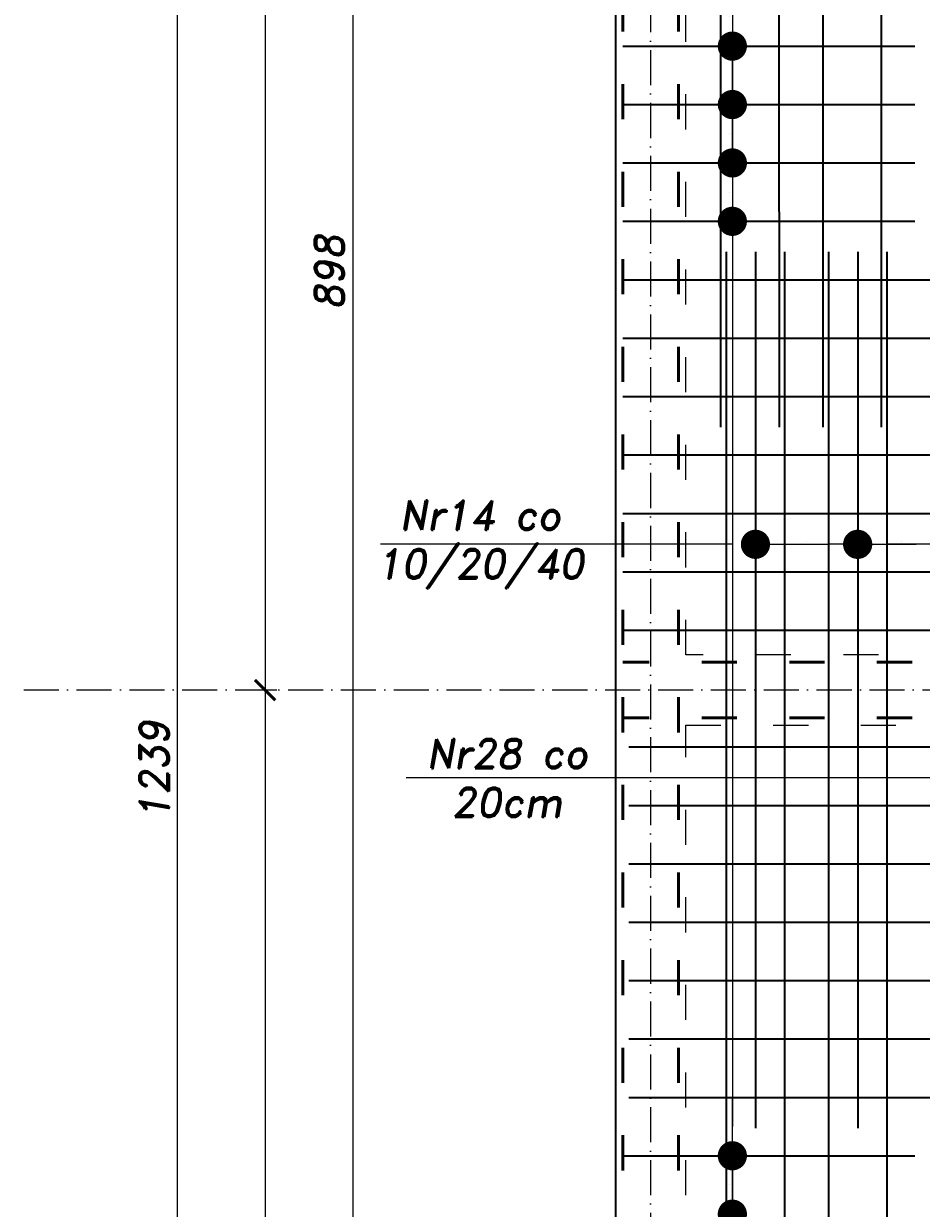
# Model space of a CAD drawing. Header units: millimetres. Extents: x 300938 to 312016, y 11971 to 20881.
# Tile 77 of 239: x 308774 to 309081, y 14522 to 14927. Entities that reach past the tile are written whole.
import ezdxf

# ---------------------------------------------------------------- set-up
doc = ezdxf.new("R2010")
doc.units = ezdxf.units.MM
doc.linetypes.add('ACAD_ISO03W100', pattern=[30, 12, -18])
doc.linetypes.add('ACAD_ISO10W100', pattern=[18, 12, -3, 0, -3])
for name, color, linetype, lineweight in [('konstrukcja', 3, 'Continuous', 35), ('konstrukcja wymiary', 1, 'Continuous', 13), ('opisy', 2, 'Continuous', 18), ('osie', 5, 'ACAD_ISO10W100', 13), ('zbrojenie', 4, 'Continuous', 50), ('zbrojenie płyty', 141, 'Continuous', 35)]:
    doc.layers.add(name, color=color, linetype=linetype, lineweight=lineweight)
doc.layers.add('przerywane', color=6, linetype='ACAD_ISO03W100')
doc.styles.add('KONSTRUKCJA', font='romand.shx', dxfattribs={"oblique": 10})
doc.styles.get("Standard").update_dxf_attribs({"font": 'romand.shx', "oblique": 10})
doc.dimstyles.new('150', dxfattribs={"dimtxt": 10, "dimasz": 7, "dimexe": 1.25, "dimexo": 0.625, "dimgap": 3, "dimtad": 1, "dimdec": 0, "dimrnd": 0.5, "dimtxsty": 'KONSTRUKCJA', "dimblk": 'ARCHTICK', "dimcen": 2.5, "dimadec": 0, "dimazin": 0, "dimtfac": 1, "dimtdec": 0, "dimtix": 1, "dimtmove": 0, "dimatfit": 3, "dimfxl": 4, "dimfxlon": 1, "dimarcsym": 0})
doc.dimstyles.new('kropki', dxfattribs={"dimtxt": 0.001, "dimasz": 10, "dimexe": 1.25, "dimexo": 0.625, "dimgap": 1, "dimtad": 1, "dimtxsty": 'Standard', "dimblk": 'DOT', "dimcen": 2.5, "dimadec": 0, "dimazin": 0, "dimtfac": 1, "dimtmove": 0, "dimatfit": 3, "dimfxl": 1, "dimfxlon": 1, "dimarcsym": 0})

# ---------------------------------------------------------------- blocks, each defined once
blk = doc.blocks.new('_ArchTick')
at = {"color": 0, "linetype": 'ByBlock', "lineweight": 13, "const_width": 0.15}
blk.add_lwpolyline([(-0.5, -0.5), (0.5, 0.5)], dxfattribs=at)
blk = doc.blocks.new('*D2116')
at = {"layer": 'Defpoints', "color": 0, "transparency": 16777216}
for p in [(308976.63, 15291.22), (308886.63, 14393.22), (309000.63, 14393.22)]:
    blk.add_point(p, dxfattribs=at)
at = {"layer": 'konstrukcja wymiary', "color": 0, "lineweight": -2, "transparency": 16777216}
for p, q in [((308890.63, 15291.22), (308885.38, 15291.22)), ((308886.63, 15291.22), (308886.63, 14393.22)), ((308890.63, 14393.22), (308885.38, 14393.22))]:
    blk.add_line(p, q, dxfattribs=at)
at = {"layer": 'konstrukcja wymiary', "color": 0, "lineweight": -2, "transparency": 16777216, "xscale": 7, "yscale": 7, "zscale": 7}
for p, rotation in [((308886.63, 15291.22), 90), ((308886.63, 14393.22), 270)]:
    blk.add_blockref('_ArchTick', p, dxfattribs=dict(at, rotation=rotation))
at = {"layer": 'konstrukcja wymiary', "color": 0, "transparency": 16777216, "insert": (308878.63, 14842.22), "char_height": 10, "attachment_point": 5, "rotation": 90, "style": 'KONSTRUKCJA'}
blk.add_mtext('898', dxfattribs=at)
blk = doc.blocks.new('*D2119')
at = {"layer": 'Defpoints', "color": 0, "transparency": 16777216}
for p in [(308976.63, 15279.22), (308856.63, 14699.22), (308976.63, 14699.22)]:
    blk.add_point(p, dxfattribs=at)
at = {"layer": 'konstrukcja wymiary', "color": 0, "lineweight": -2, "transparency": 16777216}
for p, q in [((308860.63, 15279.22), (308855.38, 15279.22)), ((308856.63, 15279.22), (308856.63, 14699.22)), ((308860.63, 14699.22), (308855.38, 14699.22))]:
    blk.add_line(p, q, dxfattribs=at)
at = {"layer": 'konstrukcja wymiary', "color": 0, "lineweight": -2, "transparency": 16777216, "xscale": 7, "yscale": 7, "zscale": 7}
for p, rotation in [((308856.63, 15279.22), 90), ((308856.63, 14699.22), 270)]:
    blk.add_blockref('_ArchTick', p, dxfattribs=dict(at, rotation=rotation))
at = {"layer": 'konstrukcja wymiary', "color": 0, "transparency": 16777216, "insert": (308848.63, 14989.22), "char_height": 10, "attachment_point": 5, "rotation": 90, "style": 'KONSTRUKCJA'}
blk.add_mtext('580', dxfattribs=at)
blk = doc.blocks.new('*D2120')
at = {"layer": 'Defpoints', "color": 0, "transparency": 16777216}
for p in [(308976.63, 14699.22), (308856.63, 14124.22), (308976.63, 14124.22)]:
    blk.add_point(p, dxfattribs=at)
at = {"layer": 'konstrukcja wymiary', "color": 0, "lineweight": -2, "transparency": 16777216}
for p, q in [((308860.63, 14699.22), (308855.38, 14699.22)), ((308856.63, 14699.22), (308856.63, 14124.22)), ((308860.63, 14124.22), (308855.38, 14124.22))]:
    blk.add_line(p, q, dxfattribs=at)
at = {"layer": 'konstrukcja wymiary', "color": 0, "lineweight": -2, "transparency": 16777216, "xscale": 7, "yscale": 7, "zscale": 7}
for p, rotation in [((308856.63, 14699.22), 90), ((308856.63, 14124.22), 270)]:
    blk.add_blockref('_ArchTick', p, dxfattribs=dict(at, rotation=rotation))
at = {"layer": 'konstrukcja wymiary', "color": 0, "transparency": 16777216, "insert": (308848.63, 14411.72), "char_height": 10, "attachment_point": 5, "rotation": 90, "style": 'KONSTRUKCJA'}
blk.add_mtext('575', dxfattribs=at)
blk = doc.blocks.new('*D2122')
at = {"layer": 'Defpoints', "color": 0, "transparency": 16777216}
for p in [(308826.63, 15291.22), (308976.63, 15291.22), (308976.63, 14052.22)]:
    blk.add_point(p, dxfattribs=at)
at = {"layer": 'konstrukcja wymiary', "color": 0, "lineweight": -2, "transparency": 16777216}
for p, q in [((308830.63, 15291.22), (308825.38, 15291.22)), ((308826.63, 14052.22), (308826.63, 15291.22)), ((308830.63, 14052.22), (308825.38, 14052.22))]:
    blk.add_line(p, q, dxfattribs=at)
at = {"layer": 'konstrukcja wymiary', "color": 0, "lineweight": -2, "transparency": 16777216, "xscale": 7, "yscale": 7, "zscale": 7}
for p, rotation in [((308826.63, 15291.22), 90), ((308826.63, 14052.22), 270)]:
    blk.add_blockref('_ArchTick', p, dxfattribs=dict(at, rotation=rotation))
at = {"layer": 'konstrukcja wymiary', "color": 0, "transparency": 16777216, "insert": (308818.63, 14671.72), "char_height": 10, "attachment_point": 5, "rotation": 90, "style": 'KONSTRUKCJA'}
blk.add_mtext('1239', dxfattribs=at)
blk = doc.blocks.new('*D2123')
at = {"layer": 'Defpoints', "color": 0, "transparency": 16777216}
for p in [(309000.63, 15501.22), (308976.63, 15291.22), (309000.63, 14353.22)]:
    blk.add_point(p, dxfattribs=at)
at = {"layer": 'konstrukcja wymiary', "color": 0, "lineweight": -2, "transparency": 16777216}
for p, q in [((308976.63, 15501.22), (308969.63, 15501.22)), ((308976.63, 15497.22), (308976.63, 15502.47)), ((308976.63, 15501.22), (309000.63, 15501.22)), ((309000.63, 15497.22), (309000.63, 15502.47)), ((309000.63, 15501.22), (309007.63, 15501.22))]:
    blk.add_line(p, q, dxfattribs=at)
at = {"layer": 'konstrukcja wymiary', "color": 0, "lineweight": -2, "transparency": 16777216, "xscale": 7, "yscale": 7, "zscale": 7}
blk.add_blockref('_ArchTick', (308976.63, 15501.22), dxfattribs=at)
at = {"layer": 'konstrukcja wymiary', "color": 0, "lineweight": -2, "transparency": 16777216, "xscale": 7, "yscale": 7, "zscale": 7, "rotation": 180}
blk.add_blockref('_ArchTick', (309000.63, 15501.22), dxfattribs=at)
at = {"layer": 'konstrukcja wymiary', "color": 0, "transparency": 16777216, "insert": (308988.63, 15509.22), "char_height": 10, "attachment_point": 5, "style": 'KONSTRUKCJA'}
blk.add_mtext('24', dxfattribs=at)
blk = doc.blocks.new('*D2124')
at = {"layer": 'Defpoints', "color": 0, "transparency": 16777216}
for p in [(309164.63, 15501.22), (309164.63, 14393.22), (309000.63, 14353.22)]:
    blk.add_point(p, dxfattribs=at)
at = {"layer": 'konstrukcja wymiary', "color": 0, "lineweight": -2, "transparency": 16777216}
for p, q in [((309000.63, 15497.22), (309000.63, 15502.47)), ((309000.63, 15501.22), (309164.63, 15501.22)), ((309164.63, 15497.22), (309164.63, 15502.47))]:
    blk.add_line(p, q, dxfattribs=at)
at = {"layer": 'konstrukcja wymiary', "color": 0, "lineweight": -2, "transparency": 16777216, "xscale": 7, "yscale": 7, "zscale": 7, "rotation": 180}
blk.add_blockref('_ArchTick', (309000.63, 15501.22), dxfattribs=at)
at = {"layer": 'konstrukcja wymiary', "color": 0, "lineweight": -2, "transparency": 16777216, "xscale": 7, "yscale": 7, "zscale": 7}
blk.add_blockref('_ArchTick', (309164.63, 15501.22), dxfattribs=at)
at = {"layer": 'konstrukcja wymiary', "color": 0, "transparency": 16777216, "insert": (309082.63, 15509.22), "char_height": 10, "attachment_point": 5, "style": 'KONSTRUKCJA'}
blk.add_mtext('164', dxfattribs=at)
blk = doc.blocks.new('_Dot')
at = {"color": 0, "linetype": 'ByBlock', "lineweight": -2}
blk.add_line((-0.5, 0), (-1, 0), dxfattribs=at)
at = {"color": 0, "linetype": 'ByBlock', "const_width": 0.5}
blk.add_lwpolyline([(-0.25, 0, 1), (0.25, 0, 1)], format="xyb", close=True, dxfattribs=at)
blk = doc.blocks.new('*D2563')
at = {"layer": 'Defpoints', "color": 0, "transparency": 16777216}
for p in [(309032.57, 14959.72), (309016.61, 14939.72), (309032.57, 14939.72)]:
    blk.add_point(p, dxfattribs=at)
at = {"layer": 'konstrukcja wymiary', "color": 0, "lineweight": -2, "transparency": 16777216}
for p, q in [((309016.61, 14969.72), (309016.61, 14979.72)), ((309017.61, 14959.72), (309015.36, 14959.72)), ((309016.61, 14959.72), (309016.61, 14939.72)), ((309017.61, 14939.72), (309015.36, 14939.72)), ((309016.61, 14929.72), (309016.61, 14919.72))]:
    blk.add_line(p, q, dxfattribs=at)
at = {"layer": 'konstrukcja wymiary', "color": 0, "lineweight": -2, "transparency": 16777216, "xscale": 10, "yscale": 10, "zscale": 10}
for p, rotation in [((309016.61, 14959.72), 270), ((309016.61, 14939.72), 90)]:
    blk.add_blockref('_Dot', p, dxfattribs=dict(at, rotation=rotation))
at = {"layer": 'konstrukcja wymiary', "color": 0, "transparency": 16777216, "insert": (309015.61, 14949.72), "char_height": 0.001, "attachment_point": 5, "rotation": 90}
blk.add_mtext('20', dxfattribs=at)
blk = doc.blocks.new('*D2564')
at = {"layer": 'Defpoints', "color": 0, "transparency": 16777216}
for p in [(309032.57, 14939.72), (309016.61, 14919.72), (309032.58, 14919.72)]:
    blk.add_point(p, dxfattribs=at)
at = {"layer": 'konstrukcja wymiary', "color": 0, "lineweight": -2, "transparency": 16777216}
for p, q in [((309016.61, 14949.72), (309016.61, 14959.72)), ((309017.61, 14939.72), (309015.36, 14939.72)), ((309016.61, 14939.72), (309016.61, 14919.72)), ((309017.61, 14919.72), (309015.36, 14919.72)), ((309016.61, 14909.72), (309016.61, 14899.72))]:
    blk.add_line(p, q, dxfattribs=at)
at = {"layer": 'konstrukcja wymiary', "color": 0, "lineweight": -2, "transparency": 16777216, "xscale": 10, "yscale": 10, "zscale": 10}
for p, rotation in [((309016.61, 14939.72), 270), ((309016.61, 14919.72), 90)]:
    blk.add_blockref('_Dot', p, dxfattribs=dict(at, rotation=rotation))
at = {"layer": 'konstrukcja wymiary', "color": 0, "transparency": 16777216, "insert": (309015.61, 14929.72), "char_height": 0.001, "attachment_point": 5, "rotation": 90}
blk.add_mtext('20', dxfattribs=at)
blk = doc.blocks.new('*D2565')
at = {"layer": 'Defpoints', "color": 0, "transparency": 16777216}
for p in [(309016.62, 14899.72), (309032.58, 14899.72), (309032.58, 14879.72)]:
    blk.add_point(p, dxfattribs=at)
at = {"layer": 'konstrukcja wymiary', "color": 0, "lineweight": -2, "transparency": 16777216}
for p, q in [((309016.62, 14909.72), (309016.62, 14919.72)), ((309017.62, 14899.72), (309015.37, 14899.72)), ((309016.62, 14879.72), (309016.62, 14899.72)), ((309017.62, 14879.72), (309015.37, 14879.72)), ((309016.62, 14869.72), (309016.62, 14859.72))]:
    blk.add_line(p, q, dxfattribs=at)
at = {"layer": 'konstrukcja wymiary', "color": 0, "lineweight": -2, "transparency": 16777216, "xscale": 10, "yscale": 10, "zscale": 10}
for p, rotation in [((309016.62, 14899.72), 270), ((309016.62, 14879.72), 90)]:
    blk.add_blockref('_Dot', p, dxfattribs=dict(at, rotation=rotation))
at = {"layer": 'konstrukcja wymiary', "color": 0, "transparency": 16777216, "insert": (309015.62, 14889.72), "char_height": 0.001, "attachment_point": 5, "rotation": 90}
blk.add_mtext('20', dxfattribs=at)
blk = doc.blocks.new('*D2566')
at = {"layer": 'Defpoints', "color": 0, "transparency": 16777216}
for p in [(309032.58, 14899.72), (309016.61, 14879.72), (309029.13, 14879.72)]:
    blk.add_point(p, dxfattribs=at)
at = {"layer": 'konstrukcja wymiary', "color": 0, "lineweight": -2, "transparency": 16777216}
for p, q in [((309016.61, 14909.72), (309016.61, 14919.72)), ((309017.61, 14899.72), (309015.36, 14899.72)), ((309016.61, 14899.72), (309016.61, 14879.72)), ((309017.61, 14879.72), (309015.36, 14879.72)), ((309016.61, 14869.72), (309016.61, 14859.72))]:
    blk.add_line(p, q, dxfattribs=at)
at = {"layer": 'konstrukcja wymiary', "color": 0, "lineweight": -2, "transparency": 16777216, "xscale": 10, "yscale": 10, "zscale": 10}
for p, rotation in [((309016.61, 14899.72), 270), ((309016.61, 14879.72), 90)]:
    blk.add_blockref('_Dot', p, dxfattribs=dict(at, rotation=rotation))
at = {"layer": 'konstrukcja wymiary', "color": 0, "transparency": 16777216, "insert": (309015.61, 14889.72), "char_height": 0.001, "attachment_point": 5, "rotation": 90}
blk.add_mtext('20', dxfattribs=at)
blk = doc.blocks.new('*D2567')
at = {"layer": 'Defpoints', "color": 0, "transparency": 16777216}
for p in [(309029.13, 14879.72), (309016.61, 14859.72), (309032.58, 14859.72)]:
    blk.add_point(p, dxfattribs=at)
at = {"layer": 'konstrukcja wymiary', "color": 0, "lineweight": -2, "transparency": 16777216}
for p, q in [((309016.61, 14889.72), (309016.61, 14899.72)), ((309017.61, 14879.72), (309015.36, 14879.72)), ((309016.61, 14879.72), (309016.61, 14859.72)), ((309017.61, 14859.72), (309015.36, 14859.72)), ((309016.61, 14849.72), (309016.61, 14839.72))]:
    blk.add_line(p, q, dxfattribs=at)
at = {"layer": 'konstrukcja wymiary', "color": 0, "lineweight": -2, "transparency": 16777216, "xscale": 10, "yscale": 10, "zscale": 10}
for p, rotation in [((309016.61, 14879.72), 270), ((309016.61, 14859.72), 90)]:
    blk.add_blockref('_Dot', p, dxfattribs=dict(at, rotation=rotation))
at = {"layer": 'konstrukcja wymiary', "color": 0, "transparency": 16777216, "insert": (309015.61, 14869.72), "char_height": 0.001, "attachment_point": 5, "rotation": 90}
blk.add_mtext('20', dxfattribs=at)
blk = doc.blocks.new('*D2568')
at = {"layer": 'Defpoints', "color": 0, "transparency": 16777216}
for p in [(309032.58, 14859.72), (309016.61, 14539.72), (309034.52, 14539.72)]:
    blk.add_point(p, dxfattribs=at)
at = {"layer": 'konstrukcja wymiary', "color": 0, "lineweight": -2, "transparency": 16777216}
for p, q in [((309017.61, 14859.72), (309015.36, 14859.72)), ((309016.61, 14849.72), (309016.61, 14549.72)), ((309017.61, 14539.72), (309015.36, 14539.72))]:
    blk.add_line(p, q, dxfattribs=at)
at = {"layer": 'konstrukcja wymiary', "color": 0, "lineweight": -2, "transparency": 16777216, "xscale": 10, "yscale": 10, "zscale": 10}
for p, rotation in [((309016.61, 14859.72), 90), ((309016.61, 14539.72), 270)]:
    blk.add_blockref('_Dot', p, dxfattribs=dict(at, rotation=rotation))
at = {"layer": 'konstrukcja wymiary', "color": 0, "transparency": 16777216, "insert": (309015.61, 14699.72), "char_height": 0.001, "attachment_point": 5, "rotation": 90}
blk.add_mtext('320', dxfattribs=at)
blk = doc.blocks.new('*D2569')
at = {"layer": 'Defpoints', "color": 0, "transparency": 16777216}
for p in [(309034.52, 14539.72), (309016.61, 14519.72), (309034.52, 14519.72)]:
    blk.add_point(p, dxfattribs=at)
at = {"layer": 'konstrukcja wymiary', "color": 0, "lineweight": -2, "transparency": 16777216}
for p, q in [((309016.61, 14549.72), (309016.61, 14559.72)), ((309017.61, 14539.72), (309015.36, 14539.72)), ((309016.61, 14539.72), (309016.61, 14519.72)), ((309017.61, 14519.72), (309015.36, 14519.72)), ((309016.61, 14509.72), (309016.61, 14499.72))]:
    blk.add_line(p, q, dxfattribs=at)
at = {"layer": 'konstrukcja wymiary', "color": 0, "lineweight": -2, "transparency": 16777216, "xscale": 10, "yscale": 10, "zscale": 10}
for p, rotation in [((309016.61, 14539.72), 270), ((309016.61, 14519.72), 90)]:
    blk.add_blockref('_Dot', p, dxfattribs=dict(at, rotation=rotation))
at = {"layer": 'konstrukcja wymiary', "color": 0, "transparency": 16777216, "insert": (309015.61, 14529.72), "char_height": 0.001, "attachment_point": 5, "rotation": 90}
blk.add_mtext('20', dxfattribs=at)
blk = doc.blocks.new('*D2570')
at = {"layer": 'Defpoints', "color": 0, "transparency": 16777216}
for p in [(309034.52, 14519.72), (309016.61, 14499.72), (309034.52, 14499.72)]:
    blk.add_point(p, dxfattribs=at)
at = {"layer": 'konstrukcja wymiary', "color": 0, "lineweight": -2, "transparency": 16777216}
for p, q in [((309016.61, 14529.72), (309016.61, 14539.72)), ((309017.61, 14519.72), (309015.36, 14519.72)), ((309016.61, 14519.72), (309016.61, 14499.72)), ((309017.61, 14499.72), (309015.36, 14499.72)), ((309016.61, 14489.72), (309016.61, 14479.72))]:
    blk.add_line(p, q, dxfattribs=at)
at = {"layer": 'konstrukcja wymiary', "color": 0, "lineweight": -2, "transparency": 16777216, "xscale": 10, "yscale": 10, "zscale": 10}
for p, rotation in [((309016.61, 14519.72), 270), ((309016.61, 14499.72), 90)]:
    blk.add_blockref('_Dot', p, dxfattribs=dict(at, rotation=rotation))
at = {"layer": 'konstrukcja wymiary', "color": 0, "transparency": 16777216, "insert": (309015.61, 14509.72), "char_height": 0.001, "attachment_point": 5, "rotation": 90}
blk.add_mtext('20', dxfattribs=at)
blk = doc.blocks.new('*D2660')
at = {"layer": 'Defpoints', "color": 0, "transparency": 16777216}
for p in [(309059.52, 14749.11), (309024.52, 14739.72), (309059.52, 14739.72)]:
    blk.add_point(p, dxfattribs=at)
at = {"layer": 'konstrukcja wymiary', "color": 0, "lineweight": -2, "transparency": 16777216}
for p, q in [((309024.52, 14748.11), (309024.52, 14750.36)), ((309034.52, 14749.11), (309049.52, 14749.11)), ((309059.52, 14748.11), (309059.52, 14750.36))]:
    blk.add_line(p, q, dxfattribs=at)
at = {"layer": 'konstrukcja wymiary', "color": 0, "lineweight": -2, "transparency": 16777216, "xscale": 10, "yscale": 10, "zscale": 10, "rotation": 180}
blk.add_blockref('_Dot', (309024.52, 14749.11), dxfattribs=at)
at = {"layer": 'konstrukcja wymiary', "color": 0, "lineweight": -2, "transparency": 16777216, "xscale": 10, "yscale": 10, "zscale": 10}
blk.add_blockref('_Dot', (309059.52, 14749.11), dxfattribs=at)
at = {"layer": 'konstrukcja wymiary', "color": 0, "transparency": 16777216, "insert": (309042.02, 14750.11), "char_height": 0.001, "attachment_point": 5}
blk.add_mtext('35', dxfattribs=at)
blk = doc.blocks.new('*D2661')
at = {"layer": 'Defpoints', "color": 0, "transparency": 16777216}
for p in [(309089.52, 14749.11), (309059.52, 14739.72), (309089.52, 14739.72)]:
    blk.add_point(p, dxfattribs=at)
at = {"layer": 'konstrukcja wymiary', "color": 0, "lineweight": -2, "transparency": 16777216}
for p, q in [((309059.52, 14748.11), (309059.52, 14750.36)), ((309069.52, 14749.11), (309079.52, 14749.11)), ((309089.52, 14748.11), (309089.52, 14750.36))]:
    blk.add_line(p, q, dxfattribs=at)
at = {"layer": 'konstrukcja wymiary', "color": 0, "lineweight": -2, "transparency": 16777216, "xscale": 10, "yscale": 10, "zscale": 10, "rotation": 180}
blk.add_blockref('_Dot', (309059.52, 14749.11), dxfattribs=at)
at = {"layer": 'konstrukcja wymiary', "color": 0, "lineweight": -2, "transparency": 16777216, "xscale": 10, "yscale": 10, "zscale": 10}
blk.add_blockref('_Dot', (309089.52, 14749.11), dxfattribs=at)
at = {"layer": 'konstrukcja wymiary', "color": 0, "transparency": 16777216, "insert": (309074.52, 14750.11), "char_height": 0.001, "attachment_point": 5}
blk.add_mtext('30', dxfattribs=at)
blk = doc.blocks.new('*D2662')
at = {"layer": 'Defpoints', "color": 0, "transparency": 16777216}
for p in [(309099.52, 14749.11), (309089.52, 14739.72), (309099.52, 14739.72)]:
    blk.add_point(p, dxfattribs=at)
at = {"layer": 'konstrukcja wymiary', "color": 0, "lineweight": -2, "transparency": 16777216}
for p, q in [((309079.52, 14749.11), (309069.52, 14749.11)), ((309089.52, 14748.11), (309089.52, 14750.36)), ((309089.52, 14749.11), (309099.52, 14749.11)), ((309099.52, 14748.11), (309099.52, 14750.36)), ((309109.52, 14749.11), (309119.52, 14749.11))]:
    blk.add_line(p, q, dxfattribs=at)
at = {"layer": 'konstrukcja wymiary', "color": 0, "lineweight": -2, "transparency": 16777216, "xscale": 10, "yscale": 10, "zscale": 10}
blk.add_blockref('_Dot', (309089.52, 14749.11), dxfattribs=at)
at = {"layer": 'konstrukcja wymiary', "color": 0, "lineweight": -2, "transparency": 16777216, "xscale": 10, "yscale": 10, "zscale": 10, "rotation": 180}
blk.add_blockref('_Dot', (309099.52, 14749.11), dxfattribs=at)
at = {"layer": 'konstrukcja wymiary', "color": 0, "transparency": 16777216, "insert": (309094.52, 14750.11), "char_height": 0.001, "attachment_point": 5}
blk.add_mtext('10', dxfattribs=at)
blk = doc.blocks.new('*D2663')
at = {"layer": 'Defpoints', "color": 0, "transparency": 16777216}
for p in [(309109.52, 14749.11), (309099.52, 14739.72), (309109.52, 14739.72)]:
    blk.add_point(p, dxfattribs=at)
at = {"layer": 'konstrukcja wymiary', "color": 0, "lineweight": -2, "transparency": 16777216}
for p, q in [((309089.52, 14749.11), (309079.52, 14749.11)), ((309099.52, 14748.11), (309099.52, 14750.36)), ((309099.52, 14749.11), (309109.52, 14749.11)), ((309109.52, 14748.11), (309109.52, 14750.36)), ((309119.52, 14749.11), (309129.52, 14749.11))]:
    blk.add_line(p, q, dxfattribs=at)
at = {"layer": 'konstrukcja wymiary', "color": 0, "lineweight": -2, "transparency": 16777216, "xscale": 10, "yscale": 10, "zscale": 10}
blk.add_blockref('_Dot', (309099.52, 14749.11), dxfattribs=at)
at = {"layer": 'konstrukcja wymiary', "color": 0, "lineweight": -2, "transparency": 16777216, "xscale": 10, "yscale": 10, "zscale": 10, "rotation": 180}
blk.add_blockref('_Dot', (309109.52, 14749.11), dxfattribs=at)
at = {"layer": 'konstrukcja wymiary', "color": 0, "transparency": 16777216, "insert": (309104.52, 14750.11), "char_height": 0.001, "attachment_point": 5}
blk.add_mtext('10', dxfattribs=at)

msp = doc.modelspace()

# ---------------------------------------------------------------- linework, layer by layer
at = {"layer": 'konstrukcja'}
msp.add_line((308976.631, 15291.224), (308976.631, 14052.224), dxfattribs=at)
at = {"layer": 'konstrukcja wymiary'}
for p, q in [((309016.663, 14749.109), (308896.119, 14749.109)), ((309617.189, 14669.088), (308904.911, 14669.088))]:
    msp.add_line(p, q, dxfattribs=at)
at = {"layer": 'osie'}
for p, q in [((308988.631, 15606.148), (308988.631, 13976.332)), ((308773.963, 14699.224), (310778.683, 14699.224))]:
    msp.add_line(p, q, dxfattribs=at)
at = {"layer": 'przerywane'}
for p, q in [((309000.631, 14711.224), (309000.631, 15267.224)), ((309396.631, 14711.224), (309000.631, 14711.224)), ((309000.631, 14076.224), (309000.631, 14687.224)), ((309000.631, 14687.224), (309596.631, 14687.224))]:
    msp.add_line(p, q, dxfattribs=at)
at = {"layer": 'zbrojenie', "linetype": 'ACAD_ISO03W100'}
for p, q in [((308979.131, 14054.724), (308979.131, 15288.724)), ((308998.131, 14054.724), (308998.131, 15288.724)), ((310758.131, 14708.724), (308979.131, 14708.724)), ((310758.131, 14689.724), (308979.131, 14689.724))]:
    msp.add_line(p, q, dxfattribs=at)
at = {"layer": 'zbrojenie płyty'}
for p, q in [((309012.518, 15288.724), (309012.583, 14789.224)), ((309032.535, 15288.724), (309032.59, 14789.224)), ((309047.535, 15288.724), (309047.59, 14789.224)), ((309067.535, 15288.724), (309067.59, 14789.224)), ((308979.131, 14919.724), (309079.131, 14919.724)), ((308979.131, 14899.724), (309079.131, 14899.724)), ((308979.131, 14879.724), (309079.131, 14879.724)), ((308979.131, 14859.724), (309079.131, 14859.724)), ((309014.51, 14849.224), (309014.51, 14396.224)), ((309024.518, 14849.224), (309024.518, 14549.224)), ((309034.518, 14849.224), (309034.518, 14396.224)), ((309049.518, 14849.224), (309049.518, 14396.224)), ((309059.518, 14849.224), (309059.518, 14549.224)), ((309069.518, 14849.224), (309069.518, 14396.224)), ((308979.131, 14839.724), (309898.631, 14839.724)), ((308979.131, 14819.724), (309898.631, 14819.724)), ((308979.131, 14799.724), (309898.631, 14799.724)), ((308979.131, 14779.724), (309898.631, 14779.724)), ((308979.131, 14759.724), (309898.631, 14759.724)), ((308979.131, 14739.724), (309898.631, 14739.724)), ((308979.131, 14719.724), (309898.631, 14719.724)), ((308981.131, 14679.724), (309900.631, 14679.724)), ((308981.131, 14659.724), (309900.631, 14659.724)), ((308981.131, 14639.724), (309900.631, 14639.724)), ((308981.131, 14619.724), (309900.631, 14619.724)), ((308981.131, 14599.724), (309900.631, 14599.724)), ((308981.131, 14579.724), (309900.631, 14579.724)), ((308981.131, 14559.724), (309900.631, 14559.724)), ((308979.131, 14539.724), (309079.131, 14539.724))]:
    msp.add_line(p, q, dxfattribs=at)

# ---------------------------------------------------------------- texts
at = {"layer": 'opisy', "char_height": 10, "width": 231.49388, "attachment_point": 5}
for s, insert in [('Nr14 co\\P10/20/40', (308930.252, 14749.109)), ('Nr28 co\\P20cm', (308939.477, 14669.088))]:
    msp.add_mtext(s, dxfattribs=dict(at, insert=insert))

# ---------------------------------------------------------------- dimensions: what is measured, and where the dimension line sits
at = {"layer": 'konstrukcja wymiary'}
for base, p1, p2, dimstyle, picture, middle in [((309000.631, 15501.224), (308976.631, 15291.224), (309000.631, 14353.224), '150', '*D2123', (308988.631, 15509.224)), ((309059.518, 14749.109), (309024.518, 14739.724), (309059.518, 14739.724), 'kropki', '*D2660', (309042.018, 14750.109))]:
    dim = msp.add_linear_dim(base=base, p1=p1, p2=p2, dimstyle=dimstyle, dxfattribs=at)
    dim.commit()
    dim.dimension.update_dxf_attribs({"geometry": picture, "text_midpoint": middle})
for base, p1, p2, dimstyle, picture, middle in [((309164.631, 15501.224), (309000.631, 14353.224), (309164.631, 14393.224), '150', '*D2124', (309082.631, 15509.224)), ((309089.518, 14749.109), (309059.518, 14739.724), (309089.518, 14739.724), 'kropki', '*D2661', (309074.518, 14750.109)), ((309099.518, 14749.109), (309089.518, 14739.724), (309099.518, 14739.724), 'kropki', '*D2662', (309094.518, 14750.109)), ((309109.518, 14749.109), (309099.518, 14739.724), (309109.518, 14739.724), 'kropki', '*D2663', (309104.518, 14750.109))]:
    dim = msp.add_linear_dim(base=base, p1=p1, p2=p2, dimstyle=dimstyle, override={"dimtmove": 1}, dxfattribs=at)
    dim.commit()
    dim.dimension.update_dxf_attribs({"geometry": picture, "text_midpoint": middle})
for base, p1, p2, picture, middle in [((308826.631, 15291.224), (308976.631, 14052.224), (308976.631, 15291.224), '*D2122', (308818.631, 14671.724)), ((308886.631, 14393.224), (308976.631, 15291.224), (309000.631, 14393.224), '*D2116', (308878.631, 14842.224)), ((308856.631, 14699.224), (308976.631, 15279.224), (308976.631, 14699.224), '*D2119', (308848.631, 14989.224))]:
    dim = msp.add_linear_dim(base=base, p1=p1, p2=p2, angle=90, dimstyle='150', dxfattribs=at)
    dim.commit()
    dim.dimension.update_dxf_attribs({"geometry": picture, "text_midpoint": middle})
for base, p1, p2, dimstyle, picture, middle in [((309016.614, 14939.724), (309032.571, 14959.724), (309032.574, 14939.724), 'kropki', '*D2563', (309015.614, 14949.724)), ((309016.614, 14919.724), (309032.574, 14939.724), (309032.576, 14919.724), 'kropki', '*D2564', (309015.614, 14929.724)), ((309016.614, 14879.724), (309032.578, 14899.724), (309029.131, 14879.724), 'kropki', '*D2566', (309015.614, 14889.724)), ((309016.617, 14899.724), (309032.58, 14879.724), (309032.578, 14899.724), 'kropki', '*D2565', (309015.616, 14889.724)), ((309016.614, 14859.724), (309029.131, 14879.724), (309032.582, 14859.724), 'kropki', '*D2567', (309015.614, 14869.724)), ((309016.614, 14539.724), (309032.582, 14859.724), (309034.518, 14539.724), 'kropki', '*D2568', (309015.614, 14699.724)), ((308856.631, 14124.224), (308976.631, 14699.224), (308976.631, 14124.224), '150', '*D2120', (308848.631, 14411.724)), ((309016.614, 14519.724), (309034.518, 14539.724), (309034.518, 14519.724), 'kropki', '*D2569', (309015.614, 14529.724)), ((309016.614, 14499.724), (309034.518, 14519.724), (309034.518, 14499.724), 'kropki', '*D2570', (309015.614, 14509.724))]:
    dim = msp.add_linear_dim(base=base, p1=p1, p2=p2, angle=90, dimstyle=dimstyle, override={"dimtmove": 1}, dxfattribs=at)
    dim.commit()
    dim.dimension.update_dxf_attribs({"geometry": picture, "text_midpoint": middle})

doc.saveas('drawing.dxf')
